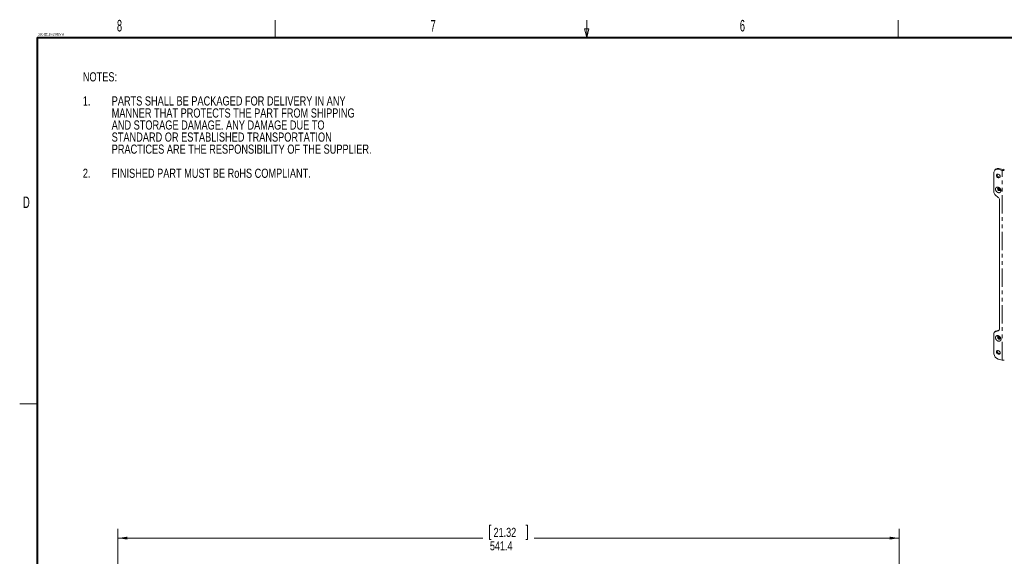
# Model space of a CAD drawing. Header units: millimetres. Extents: x 19 to 844, y 7 to 552.
# Tile 8 of 49: x 19 to 361, y 366 to 552. Entities that reach past the tile are written whole.
import ezdxf

# ---------------------------------------------------------------- set-up
doc = ezdxf.new("R2010")
doc.units = ezdxf.units.MM
doc.linetypes.add('PHANTOM', pattern=[12.7, 6.35, -1.27, 1.27, -1.27, 1.27, -1.27])
doc.styles.add('SLDTEXTSTYLE0', font='TXT', dxfattribs={"width": 0.75})
doc.styles.add('SLDTEXTSTYLE1', font='TXT', dxfattribs={"width": 0.605})
doc.dimstyles.new('SLDDIMSTYLE0', dxfattribs={"dimtxt": 3.125, "dimasz": 3.302, "dimexe": 0, "dimexo": 0.0625, "dimgap": 0.78125, "dimtad": 0, "dimtih": 1, "dimtoh": 1, "dimlfac": 2, "dimrnd": 1e-09, "dimzin": 12, "dimdsep": 46, "dimtxsty": 'SLDTEXTSTYLE0', "dimsah": 1, "dimcen": 0.09, "dimadec": 0, "dimazin": 3, "dimtfac": 1, "dimtofl": 0, "dimtmove": 0, "dimatfit": 3, "dimfxl": 0, "dimfrac": 2, "dimtolj": 1, "dimtzin": 12, "dimarcsym": 0})

# ---------------------------------------------------------------- blocks, each defined once
blk = doc.blocks.new('SW_NOTE_0')
at = {"color": 0, "linetype": 'Continuous', "lineweight": 0, "char_height": 3.175, "attachment_point": 1, "style": 'SLDTEXTSTYLE0'}
for s, insert in [('NOTES:', (0, 4.09)), ('1.', (0, -4.26)), ('PARTS SHALL BE PACKAGED FOR DELIVERY IN ANY', (10, -4.26)), ('MANNER THAT PROTECTS THE PART FROM SHIPPING', (10, -8.43)), ('AND STORAGE DAMAGE. ANY DAMAGE DUE TO', (10, -12.61)), ('STANDARD OR ESTABLISHED TRANSPORTATION', (10, -16.78)), ('PRACTICES ARE THE RESPONSIBILITY OF THE SUPPLIER.', (10, -20.96)), ('2.', (0, -29.31)), ('FINISHED PART MUST BE RoHS COMPLIANT.', (10, -29.31))]:
    blk.add_mtext(s, dxfattribs=dict(at, insert=insert))
blk = doc.blocks.new('*D11')
at = {"color": 7, "linetype": 'Continuous', "lineweight": 0}
for p, q in [((53.44, 286.58), (53.44, 375.81)), ((182.82, 377.14), (182.18, 377.14)), ((182.18, 377.14), (182.18, 372.18)), ((194.79, 377.14), (195.43, 377.14)), ((195.43, 377.14), (195.43, 372.18)), ((324.16, 286.58), (324.16, 375.81)), ((53.44, 372.64), (179.92, 372.64)), ((182.18, 372.18), (182.82, 372.18)), ((195.43, 372.18), (194.79, 372.18)), ((324.16, 372.64), (197.69, 372.64))]:
    blk.add_line(p, q, dxfattribs=at)
for points in [[(53.44, 372.64), (56.75, 372.13), (56.75, 373.14)], [(324.16, 372.64), (320.86, 373.14), (320.86, 372.13)]]:
    blk.add_solid(points, dxfattribs=at)
at = {"color": 7, "linetype": 'Continuous', "lineweight": 0, "char_height": 3.125, "attachment_point": 1, "style": 'SLDTEXTSTYLE0'}
for s, insert in [('21.32', (183.61, 376.2, -3.46)), ('541.4', (182.34, 371.53, -3.46))]:
    blk.add_mtext(s, dxfattribs=dict(at, insert=insert))

msp = doc.modelspace()

# ---------------------------------------------------------------- linework, layer by layer
at = {"color": 7, "linetype": 'Continuous', "lineweight": 0}
for p, q in [((107.95, 546.1), (107.95, 552.1)), ((215.9, 546.1), (215.9, 552.1)), ((323.85, 546.1), (323.85, 552.1)), ((215.9, 546.1), (215.15, 549.1)), ((215.15, 549.1), (216.65, 549.1)), ((215.9, 546.1), (216.65, 549.1)), ((25.4, 419.1), (19.4, 419.1))]:
    msp.add_line(p, q, dxfattribs=at)
at = {"color": 7, "linetype": 'Continuous', "lineweight": 40}
for q in [(838.2, 546.1), (25.4, 12.7)]:
    msp.add_line((25.4, 546.1), q, dxfattribs=at)
at = {"color": 7, "linetype": 'Continuous', "lineweight": 15}
for p, q in [((357.0316, 499.3712), (357.0316, 492.3661)), ((357.5904, 500.4063), (357.3415, 500.1633)), ((358.5057, 500.3992), (359.8323, 500.0387)), ((360.0812, 500.2816), (358.7546, 500.6422)), ((360.6044, 500.4612), (360.4865, 500.3462)), ((357.4741, 491.5034), (358.5054, 490.6464)), ((358.9479, 489.7837), (358.9479, 445.0582)), ((357.4665, 444.2356), (357.2176, 443.9927)), ((357.4741, 444.1397), (358.5054, 444.436)), ((358.7543, 444.679), (357.723, 444.3826)), ((357.0316, 443.5174), (357.0316, 436.5123)), ((358.5057, 434.6831), (359.8323, 434.3225))]:
    msp.add_line(p, q, dxfattribs=at)
at = {"color": 8, "linetype": 'PHANTOM', "lineweight": 0}
for p, q in [((358.7546, 500.6422), (358.5057, 500.3992)), ((359.8323, 434.3225), (359.8323, 500.0387)), ((357.723, 444.3826), (357.4741, 444.1397)), ((358.5054, 444.436), (358.7543, 444.679))]:
    msp.add_line(p, q, dxfattribs=at)
at = {"color": 7, "linetype": 'Continuous', "lineweight": 15, "flags": 128}
for points in [[(359.169, 497.9332), (359.1185, 498.1929), (358.9747, 498.4406), (358.7595, 498.6384), (358.5057, 498.7563), (358.2518, 498.7764), (358.0366, 498.6955), (357.8928, 498.526), (357.8424, 498.2937), (357.8928, 498.034), (358.0366, 497.7863), (358.2518, 497.5885), (358.5057, 497.4706), (358.7595, 497.4505), (358.9747, 497.5314), (359.1185, 497.7009), (359.169, 497.9332)], [(358.8678, 444.7235), (358.8506, 444.7151), (358.7543, 444.679)], [(359.169, 436.7886), (359.1185, 437.0483), (358.9747, 437.296), (358.7595, 437.4938), (358.5057, 437.6117), (358.2518, 437.6318), (358.0366, 437.5509), (357.8928, 437.3814), (357.8424, 437.1491), (357.8928, 436.8894), (358.0366, 436.6417), (358.2518, 436.4439), (358.5057, 436.326), (358.7595, 436.3059), (358.9747, 436.3868), (359.1185, 436.5563), (359.169, 436.7886)]]:
    msp.add_lwpolyline(points, dxfattribs=at)
at = {"color": 8, "linetype": 'PHANTOM', "lineweight": 0, "flags": 128}
for points in [[(358.3706, 493.8929), (358.3052, 493.8017), (358.2681, 493.6313), (358.3052, 493.4408), (358.4106, 493.2592), (358.5684, 493.1141), (358.7546, 493.0277), (358.9407, 493.013), (359.0985, 493.0723), (359.1385, 493.1053)], [(358.3706, 442.4628), (358.3052, 442.3716), (358.2681, 442.2013), (358.3052, 442.0108), (358.4106, 441.8292), (358.5684, 441.6841), (358.7546, 441.5976), (358.9407, 441.5829), (359.0985, 441.6422), (359.1385, 441.6753)]]:
    msp.add_lwpolyline(points, dxfattribs=at)
at = {"color": 7, "linetype": 'Continuous', "lineweight": 15}
for centre, radius, start, end in [((358.115, 499.3887), 1.0835, 68.862484, 180.92218), ((358.3741, 499.5295), 1.176, 71.12211, 131.788361), ((358.9208, 498.5187), 0.8215, 163.940933, 284.669229), ((360.2213, 501.5213), 1.5328, 255.298136, 284.4742), ((360.2187, 500.723), 0.4623, 252.694869, 305.40008), ((358.1977, 492.4193), 1.1673, 182.613821, 231.689614), ((359.1104, 493.8464), 0.6214, 172.107789, 276.436651), ((357.7818, 489.7305), 1.1673, 2.613302, 51.690132), ((357.6481, 443.5475), 0.6172, 106.376747, 182.789998), ((357.8849, 443.8026), 0.6021, 105.597477, 134.017857), ((358.3314, 445.0282), 0.6172, 286.375999, 2.790747), ((359.1104, 442.4163), 0.6214, 172.107898, 276.436716), ((358.9208, 437.3741), 0.8215, 163.940933, 284.669229), ((359.0523, 436.632), 2.0242, 183.391624, 254.333683), ((360.2213, 435.8052), 1.5329, 255.298757, 284.47358)]:
    msp.add_arc(centre, radius, start, end, dxfattribs=at)
at = {"color": 8, "linetype": 'PHANTOM', "lineweight": 0}
for points in [[(358.5057, 492.3276), (358.4876, 492.3328), (358.4516, 492.3431), (358.398, 492.3622), (358.3449, 492.3838), (358.2924, 492.4082), (358.2406, 492.4353), (358.1893, 492.4651), (358.0972, 492.5242), (357.9697, 492.6245), (357.824, 492.7807), (357.7036, 492.9547), (357.615, 493.1406), (357.5596, 493.3309), (357.5415, 493.5181), (357.5595, 493.6957), (357.6149, 493.8558), (357.7036, 493.9936), (357.8239, 494.1022), (357.9697, 494.1792), (358.1091, 494.213), (358.2271, 494.2221), (358.3183, 494.2194), (358.4114, 494.2079), (358.4741, 494.1925), (358.5057, 494.1848)], [(358.5057, 494.1848), (358.5237, 494.1796), (358.5597, 494.1692), (358.6134, 494.1502), (358.6664, 494.1286), (358.7189, 494.1042), (358.7708, 494.0771), (358.822, 494.0472), (358.9141, 493.9881), (359.0416, 493.8879), (359.1874, 493.7317), (359.3077, 493.5576), (359.3964, 493.3717), (359.4518, 493.1815), (359.4698, 492.9942), (359.4518, 492.8167), (359.3964, 492.6565), (359.3078, 492.5188), (359.1874, 492.4102), (359.0417, 492.3331), (358.9022, 492.2994), (358.7842, 492.2903), (358.693, 492.293), (358.6, 492.3045), (358.5372, 492.3198), (358.5057, 492.3276)], [(358.5057, 440.8975), (358.4876, 440.9027), (358.4516, 440.9131), (358.398, 440.9321), (358.3449, 440.9537), (358.2924, 440.9781), (358.2406, 441.0052), (358.1893, 441.0351), (358.0972, 441.0942), (357.9697, 441.1944), (357.824, 441.3506), (357.7036, 441.5247), (357.615, 441.7106), (357.5596, 441.9008), (357.5415, 442.0881), (357.5595, 442.2656), (357.6149, 442.4258), (357.7036, 442.5635), (357.8239, 442.6721), (357.9697, 442.7492), (358.1091, 442.7829), (358.2271, 442.792), (358.3183, 442.7893), (358.4114, 442.7778), (358.4741, 442.7625), (358.5057, 442.7547)], [(358.5057, 442.7547), (358.5237, 442.7495), (358.5597, 442.7392), (358.6134, 442.7201), (358.6664, 442.6985), (358.7189, 442.6741), (358.7708, 442.647), (358.822, 442.6172), (358.9141, 442.5581), (359.0416, 442.4578), (359.1874, 442.3016), (359.3077, 442.1276), (359.3964, 441.9417), (359.4518, 441.7514), (359.4698, 441.5642), (359.4518, 441.3866), (359.3964, 441.2265), (359.3078, 441.0887), (359.1874, 440.9801), (359.0417, 440.9031), (358.9022, 440.8693), (358.7842, 440.8602), (358.693, 440.8629), (358.6, 440.8744), (358.5372, 440.8898), (358.5057, 440.8975)]]:
    msp.add_open_spline(points, degree=3, knots=[0, 0, 0, 0, 0.0180254, 0.03590717, 0.05370138, 0.07146491, 0.08925497, 0.10712848, 0.12514158, 0.18759538, 0.25009981, 0.31255361, 0.37505805, 0.43751185, 0.50001628, 0.56247008, 0.62497452, 0.68742832, 0.74993275, 0.81238655, 0.87489099, 0.9062926, 0.93740764, 0.96854175, 1, 1, 1, 1], dxfattribs=at)
at = {"color": 7, "linetype": 'Continuous', "lineweight": 15}
for points, knots in [([(358.3705, 493.8923), (358.3708, 493.8928), (358.3806, 493.9077), (358.4056, 493.9192), (358.5033, 493.9365), (358.6214, 493.915), (358.7269, 493.8733), (358.8415, 493.8089), (358.9159, 493.741), (358.9606, 493.7002)], [0, 0, 0, 0, 0.00817083, 0.25125033, 0.4582056, 0.6087487, 0.71976644, 0.83149718, 1, 1, 1, 1]), ([(358.9606, 493.7002), (359.0044, 493.6494), (359.0658, 493.578), (359.1259, 493.4655), (359.1618, 493.3733), (359.1808, 493.2753), (359.1792, 493.192), (359.1612, 493.1308), (359.1468, 493.115), (359.1386, 493.1059)], [0, 0, 0, 0, 0.18587961, 0.26115439, 0.38153356, 0.50502758, 0.6392832, 0.79380775, 1, 1, 1, 1]), ([(358.3705, 442.4622), (358.3708, 442.4627), (358.3806, 442.4777), (358.4056, 442.4892), (358.5033, 442.5065), (358.6214, 442.4849), (358.7269, 442.4432), (358.8415, 442.3788), (358.9159, 442.311), (358.9606, 442.2702)], [0, 0, 0, 0, 0.00817083, 0.25125033, 0.4582056, 0.6087487, 0.71976644, 0.83149718, 1, 1, 1, 1]), ([(358.9606, 442.2702), (359.0044, 442.2194), (359.0658, 442.148), (359.1259, 442.0355), (359.1618, 441.9433), (359.1808, 441.8453), (359.1792, 441.762), (359.1612, 441.7008), (359.1468, 441.6849), (359.1386, 441.6759)], [0, 0, 0, 0, 0.18587961, 0.26115439, 0.38153356, 0.50502758, 0.6392832, 0.79380775, 1, 1, 1, 1])]:
    msp.add_open_spline(points, degree=3, knots=knots, dxfattribs=at)

# ---------------------------------------------------------------- block references
at = {"color": 7, "linetype": 'Continuous', "lineweight": 0}
msp.add_blockref('SW_NOTE_0', (41.2793, 529.939), dxfattribs=at)

# ---------------------------------------------------------------- texts
at = {"color": 7, "linetype": 'Continuous', "lineweight": 0, "style": 'SLDTEXTSTYLE1'}
for s, insert, char_height, attachment_point in [('8', (53.9889, 552.165), 4, 2), ('7', (162.6592, 552.0891), 4, 2), ('6', (269.8483, 552.1604), 4, 2), ('050-0218-02 REV A', (25.7615, 547.6645), 1, 1), ('D', (21.724, 490.9826), 4, 2)]:
    msp.add_mtext(s, dxfattribs=dict(at, insert=insert, char_height=char_height, attachment_point=attachment_point))

# ---------------------------------------------------------------- dimensions: what is measured, and where the dimension line sits
at = {"color": 7, "linetype": 'Continuous', "lineweight": 0}
dim = msp.add_linear_dim(base=(324.1642, 372.6357), p1=(53.4442, 285.3082), p2=(324.1642, 285.3082), dimstyle='SLDDIMSTYLE0', dxfattribs=at)
dim.commit()
dim.dimension.update_dxf_attribs({"geometry": '*D11', "text_midpoint": (188.8042, 372.6357), "dimtype": 160})

doc.saveas('drawing.dxf')
